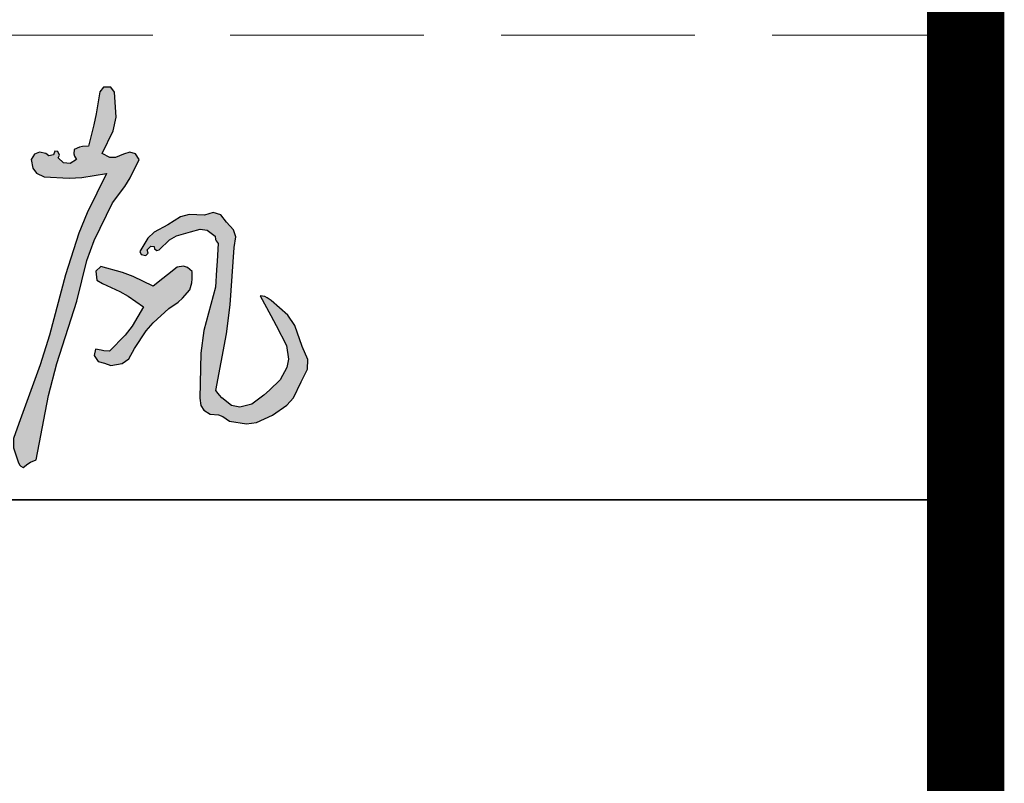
# Model space of a CAD drawing. Extents: x 1109697 to 1467097, y -139975 to 53891.
# Tile 139 of 256: x 1275675 to 1276947, y -121839 to -120853. Entities that reach past the tile are written whole.
import ezdxf

# ---------------------------------------------------------------- set-up
doc = ezdxf.new("R2010")
doc.units = 0
doc.header["$LTSCALE"] = 1000
doc.header["$MEASUREMENT"] = 0
doc.linetypes.add('DASH', pattern=[0.35, 0.25, -0.1])
for name, color, linetype in [('A-ANNO-TEXT', 7, 'Continuous'), ('PUB_TEXT', 7, 'Continuous'), ('PUB_TITLE', 4, 'Continuous')]:
    doc.layers.add(name, color=color, linetype=linetype)
doc.layers.add('不打印线', color=254, linetype='DASH', lineweight=0, plot=False)
doc.layers.add('图框', color=4, linetype='Continuous', lineweight=35)

# ---------------------------------------------------------------- blocks, each defined once
blk = doc.blocks.new('陈岚')
h = blk.add_hatch(color=256)
h.paths.add_polyline_path([(-3.97583878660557, 1.115385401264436), (-3.925680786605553, 1.233462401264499), (-3.919030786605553, 1.309939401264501), (-3.94805478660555, 1.434902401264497), (-3.990838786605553, 1.559401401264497), (-4.054106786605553, 1.624587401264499), (-4.177273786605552, 1.671067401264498), (-4.288731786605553, 1.7406784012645), (-4.365898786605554, 1.759131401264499), (-4.496790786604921, 1.747473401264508), (-4.936480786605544, 1.708949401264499), (-5.157754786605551, 1.6663964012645), (-5.580370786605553, 1.5390924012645), (-5.645457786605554, 1.503923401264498), (-5.676668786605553, 1.482643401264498), (-5.733183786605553, 1.434902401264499), (-5.744699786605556, 1.368288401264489), (-5.750256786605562, 1.334945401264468), (-5.760967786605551, 1.268197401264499), (-5.691688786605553, 1.257342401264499), (-5.631726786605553, 1.297317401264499), (-5.615100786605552, 1.365442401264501), (-5.456995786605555, 1.447995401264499), (-5.367684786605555, 1.477277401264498), (-5.191393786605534, 1.504362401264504), (-5.131640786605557, 1.517241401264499), (-5.098333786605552, 1.517241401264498), (-5.038580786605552, 1.504362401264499), (-4.943640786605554, 0.6956524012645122), (-4.908841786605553, 0.2892014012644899), (-4.864930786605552, -0.5238775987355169), (-4.806296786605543, -1.257817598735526), (-4.774341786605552, -1.624605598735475), (-4.705171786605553, -2.357628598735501), (-4.696142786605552, -2.404569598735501), (-4.677186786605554, -2.4311075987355), (-4.635711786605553, -2.4548725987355), (-4.559575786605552, -2.411021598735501), (-4.524927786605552, -2.3609745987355), (-4.510682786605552, -2.2742755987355), (-4.591717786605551, -1.772641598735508), (-4.616912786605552, -1.517888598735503), (-4.635711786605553, -1.0100985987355), (-4.699707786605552, -0.5357025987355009), (-4.713760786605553, -0.2939985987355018), (-4.705171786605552, 0.1846174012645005), (-4.718312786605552, 0.2403684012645), (-4.708272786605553, 0.2805304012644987), (-4.670441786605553, 0.3235384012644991), (-4.522161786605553, 0.3742254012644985), (-4.447136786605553, 0.4309104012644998), (-4.357870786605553, 0.5597034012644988), (-4.164779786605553, 0.7480454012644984), (-4.082548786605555, 0.8676554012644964)])
h.paths.add_polyline_path([(-4.848408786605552, 1.1266144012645), (-4.837145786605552, 1.5738224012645), (-4.727869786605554, 1.648691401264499), (-4.638574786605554, 1.6638904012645), (-4.510682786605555, 1.629391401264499), (-4.350190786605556, 1.610076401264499), (-4.262931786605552, 1.5705624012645), (-4.142543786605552, 1.4626864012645), (-4.090067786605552, 1.3522714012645), (-4.090067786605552, 1.2674754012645), (-4.142543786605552, 1.157061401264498), (-4.204848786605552, 0.9678614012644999), (-4.259169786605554, 0.8743094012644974), (-4.392600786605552, 0.726407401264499), (-4.485722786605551, 0.5892584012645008), (-4.559855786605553, 0.5280184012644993), (-4.712117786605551, 0.4624584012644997), (-4.822462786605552, 0.8959854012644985)], flags=16)
h.paths.add_polyline_path([(-2.534519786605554, 1.294072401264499), (-2.510800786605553, 1.3138374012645), (-2.468550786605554, 1.323765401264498), (-2.113999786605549, 1.347960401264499), (-1.935123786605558, 1.379193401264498), (-1.593351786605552, 1.4765784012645), (-1.541194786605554, 1.507593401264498), (-1.523776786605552, 1.568557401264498), (-1.551675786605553, 1.622445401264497), (-1.67094778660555, 1.689483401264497), (-1.748522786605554, 1.707260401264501), (-1.885084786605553, 1.698851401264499), (-1.965702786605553, 1.7241754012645), (-2.025418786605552, 1.7142224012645), (-2.093465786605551, 1.6641214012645), (-2.081301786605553, 1.610689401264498), (-2.064796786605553, 1.582631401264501), (-2.024005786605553, 1.546038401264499), (-2.246165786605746, 1.52271140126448), (-2.357307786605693, 1.511597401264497), (-2.579687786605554, 1.490470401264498), (-2.557104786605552, 1.793291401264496), (-2.568702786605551, 1.951309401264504), (-2.635255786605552, 2.2475874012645), (-2.684284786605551, 2.285029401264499), (-2.750854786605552, 2.2759524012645), (-2.788068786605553, 2.2267494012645), (-2.769387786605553, 1.910561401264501), (-2.769387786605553, 1.751089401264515), (-2.788068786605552, 1.434902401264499), (-3.118784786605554, 1.407587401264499), (-3.28599078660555, 1.373289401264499), (-3.600753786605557, 1.2681974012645), (-3.728175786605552, 1.211141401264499), (-3.790154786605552, 1.154188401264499), (-3.857756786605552, 1.032032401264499), (-3.885448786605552, 0.9818934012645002), (-3.871055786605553, 0.9243214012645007), (-3.823026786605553, 0.8931124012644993), (-3.740959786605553, 0.8910594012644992), (-3.688952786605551, 0.9141734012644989), (-3.635483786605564, 0.9764644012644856), (-3.571251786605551, 1.053590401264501), (-3.532064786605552, 1.088422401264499), (-3.447940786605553, 1.143169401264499), (-3.175252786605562, 1.200412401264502), (-3.037121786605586, 1.222736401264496), (-2.760284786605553, 1.254305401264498), (-2.766425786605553, 0.830244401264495), (-2.786107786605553, 0.6165584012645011), (-2.857528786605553, 0.1985094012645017), (-2.883527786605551, -0.1229275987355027), (-2.889108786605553, -0.2847645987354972), (-2.885312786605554, -0.6072295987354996), (-2.878599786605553, -0.6459445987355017), (-2.854567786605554, -0.6699765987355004), (-2.815852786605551, -0.6766895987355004), (-2.557032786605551, -0.6575695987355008), (-2.422310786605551, -0.6201465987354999), (-2.190709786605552, -0.503039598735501), (-2.138965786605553, -0.4507525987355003), (-2.077560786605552, -0.4389435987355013), (-2.010113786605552, -0.4683085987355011), (-1.956014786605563, -0.9735585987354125), (-1.93100578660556, -1.226427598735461), (-1.885084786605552, -1.732485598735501), (-2.008382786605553, -1.694933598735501), (-2.075796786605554, -1.686140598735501), (-2.204601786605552, -1.690809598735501), (-2.138231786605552, -1.793624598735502), (-2.082070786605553, -1.839874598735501), (-1.968437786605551, -1.885298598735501), (-1.91631378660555, -1.890892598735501), (-1.885169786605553, -1.910357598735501), (-1.857300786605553, -1.954758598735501), (-1.777123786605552, -1.964489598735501), (-1.717025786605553, -1.934440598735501), (-1.676703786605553, -1.864460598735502), (-1.764115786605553, -1.248033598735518), (-1.794788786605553, -0.9371205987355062), (-1.829516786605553, -0.3154965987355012), (-1.66402778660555, -0.2635685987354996), (-1.579616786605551, -0.2039845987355), (-1.475269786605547, -0.0654395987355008), (-1.401966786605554, 0.0388504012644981), (-1.380117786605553, 0.1128034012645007), (-1.384970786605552, 0.2401854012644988), (-1.553559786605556, 0.4225084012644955), (-1.650667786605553, 0.5053364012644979), (-1.857300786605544, 0.6430554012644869), (-1.932268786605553, 0.6858244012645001), (-1.992785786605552, 0.6897284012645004), (-2.072627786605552, 0.6569474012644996), (-2.109790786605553, 0.3256044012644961), (-2.108361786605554, 0.1541024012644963), (-2.065681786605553, -0.1765755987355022), (-2.040891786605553, -0.1990435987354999), (-2.044460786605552, -0.2418735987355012), (-2.07262778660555, -0.2599285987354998), (-2.292209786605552, -0.3486205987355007), (-2.401957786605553, -0.3930745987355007), (-2.621363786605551, -0.4822005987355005), (-2.660261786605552, -0.4822005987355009), (-2.679710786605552, -0.4822005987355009), (-2.718607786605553, -0.4822005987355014), (-2.692169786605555, 0.2150944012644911), (-2.658606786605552, 0.5647164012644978), (-2.551903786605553, 1.254305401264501)])
h.paths.add_polyline_path([(-1.940978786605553, 0.4690934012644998), (-1.885084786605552, 0.5319184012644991), (-1.742903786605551, 0.4689114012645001), (-1.673782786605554, 0.4080184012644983), (-1.593351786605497, 0.2749154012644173), (-1.552201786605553, 0.2054194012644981), (-1.548239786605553, 0.1479684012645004), (-1.579459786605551, 0.0734814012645), (-1.677065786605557, -0.0349075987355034), (-1.734602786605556, -0.0838145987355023), (-1.857300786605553, -0.1626835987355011), (-1.919459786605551, 0.0229394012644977), (-1.931544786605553, 0.1286764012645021), (-1.912868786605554, 0.3235384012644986), (-1.950348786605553, 0.3988134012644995)], flags=16)
h.paths.add_polyline_path([(-3.593807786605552, -1.301832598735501), (-3.537311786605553, -1.275250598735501), (-3.513749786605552, -1.213399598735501), (-3.538239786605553, -1.1559655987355), (-3.617816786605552, -1.114786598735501), (-3.693518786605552, -1.124249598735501), (-3.760511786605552, -1.1837495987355), (-3.822779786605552, -1.258907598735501), (-3.829919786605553, -1.342202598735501), (-3.781349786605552, -1.4268605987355), (-3.674408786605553, -1.519823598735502), (-3.60555678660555, -1.556544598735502), (-3.468778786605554, -1.5935655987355), (-3.362517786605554, -1.615492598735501), (-3.289968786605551, -1.598309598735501), (-3.204829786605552, -1.5310505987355), (-3.196424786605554, -1.510287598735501), (-3.210457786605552, -1.485728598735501), (-3.232613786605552, -1.482428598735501), (-3.341671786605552, -1.511341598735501), (-3.417697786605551, -1.498037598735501), (-3.51045478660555, -1.433806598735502), (-3.570984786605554, -1.418491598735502), (-3.605987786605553, -1.363069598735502)], flags=17)
h.paths.add_polyline_path([(-0.6955067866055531, -0.8473235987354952), (-0.752882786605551, -0.6905815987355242), (-0.7733557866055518, -0.6406705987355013), (-0.8459987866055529, -0.6253775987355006), (-0.8848567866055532, -0.662797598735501), (-0.9130757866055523, -0.6524595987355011), (-0.9460607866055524, -0.6744495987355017), (-0.9473717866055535, -0.7044735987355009), (-0.8833727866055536, -0.8536415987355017), (-0.8720767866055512, -0.9472325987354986), (-0.8987487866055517, -1.107343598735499), (-0.9406357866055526, -1.1439635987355), (-0.9371337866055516, -1.214004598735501), (-0.8918027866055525, -1.246263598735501), (-0.810390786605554, -1.222950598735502), (-0.7664367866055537, -1.184729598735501), (-0.7320447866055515, -1.107343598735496), (-0.6905897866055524, -0.9456605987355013)])
h.paths.add_polyline_path([(1.706011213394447, 1.4071184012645), (1.663840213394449, 1.4579434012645), (1.607877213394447, 1.472542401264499), (1.546252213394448, 1.448794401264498), (1.472506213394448, 1.4098484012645), (1.414047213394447, 1.407899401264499), (1.337871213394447, 1.441848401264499), (1.432385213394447, 1.669793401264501), (1.451255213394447, 1.808170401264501), (1.421223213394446, 2.053098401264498), (1.383244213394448, 2.0974784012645), (1.308948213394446, 2.093940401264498), (1.27535721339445, 2.046152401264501), (1.254100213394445, 1.828327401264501), (1.238762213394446, 1.719571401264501), (1.198951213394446, 1.504362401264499), (1.141307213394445, 1.497810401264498), (1.111761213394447, 1.488947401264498), (1.060030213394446, 1.462686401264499), (1.060290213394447, 1.422233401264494), (1.066663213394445, 1.399926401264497), (1.087814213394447, 1.365442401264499), (1.027760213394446, 1.325198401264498), (0.964004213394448, 1.3276504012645), (0.9072182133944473, 1.372388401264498), (0.9203032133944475, 1.397825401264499), (0.9009982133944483, 1.432574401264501), (0.8724872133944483, 1.4349024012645), (0.858842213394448, 1.3996614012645), (0.8132852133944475, 1.3856444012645), (0.7821892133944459, 1.407118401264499), (0.7208222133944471, 1.416806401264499), (0.6723382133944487, 1.3925644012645), (0.6432682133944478, 1.3376584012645), (0.6634822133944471, 1.255421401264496), (0.7035562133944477, 1.209336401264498), (0.7821892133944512, 1.177899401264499), (1.028252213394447, 1.180186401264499), (1.153137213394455, 1.1943774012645), (1.393439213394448, 1.247359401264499), (1.226392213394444, 0.8505704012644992), (1.157520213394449, 0.6439534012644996), (1.053084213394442, 0.2262934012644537), (0.9314562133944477, -0.3740525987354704), (0.8575572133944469, -0.6724365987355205), (0.6849452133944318, -1.260155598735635), (0.6430532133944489, -1.410233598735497), (0.6480972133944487, -1.504390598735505), (0.7057832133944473, -1.649133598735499), (0.7219562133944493, -1.668997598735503), (0.7323012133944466, -1.677864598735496), (0.7544052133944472, -1.690809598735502), (0.7988202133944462, -1.650312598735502), (0.8249692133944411, -1.632880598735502), (0.8794332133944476, -1.607457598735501), (0.9603392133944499, -0.9679095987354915), (1.020513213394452, -0.6488465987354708), (1.178113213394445, -0.0237635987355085), (1.25288021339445, 0.3808164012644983), (1.312508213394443, 0.5824154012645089), (1.469846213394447, 0.9625724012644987), (1.579842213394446, 1.131226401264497), (1.627832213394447, 1.22156140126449)])
h.paths.add_polyline_path([(2.215991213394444, 0.0692164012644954), (2.282531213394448, 0.1568334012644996), (2.297940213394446, 0.2276284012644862), (2.300823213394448, 0.2651114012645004), (2.296423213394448, 0.3374304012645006), (2.24708421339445, 0.3760954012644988), (2.204814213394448, 0.3857024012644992), (2.143610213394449, 0.3721604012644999), (2.054580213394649, 0.2917204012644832), (2.010125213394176, 0.2514334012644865), (1.921337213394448, 0.1707254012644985), (1.71694821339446, 0.253773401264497), (1.609580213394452, 0.2862664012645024), (1.393439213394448, 0.3304844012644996), (1.347616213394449, 0.2807824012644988), (1.361758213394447, 0.1959324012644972), (1.421223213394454, 0.1637794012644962), (1.594659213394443, 0.0989524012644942), (1.679438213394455, 0.0579764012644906), (1.837985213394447, -0.0376555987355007), (1.738156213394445, -0.2341385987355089), (1.675333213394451, -0.3283725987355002), (1.532360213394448, -0.4960935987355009), (1.47655921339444, -0.4938675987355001), (1.448576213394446, -0.491068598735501), (1.39343921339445, -0.4822005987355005), (1.38430821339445, -0.5471345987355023), (1.425959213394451, -0.603661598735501), (1.490684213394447, -0.6141755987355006), (1.515689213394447, -0.6225105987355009), (1.528192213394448, -0.6266785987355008), (1.553198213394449, -0.6350135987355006), (1.664262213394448, -0.6069415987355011), (1.725258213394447, -0.5573825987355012), (1.775471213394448, -0.4544165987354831), (1.879736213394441, -0.2739975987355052), (1.944034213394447, -0.1882675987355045), (2.08804221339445, -0.0376555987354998), (2.175659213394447, 0.0288844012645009)])
h.paths.add_polyline_path([(2.602048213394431, 0.8444904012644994), (2.540021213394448, 0.9119554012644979), (2.466253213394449, 0.9303974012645), (2.379775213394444, 0.9000584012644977), (2.230444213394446, 0.8969114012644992), (2.146880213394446, 0.8690564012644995), (2.025528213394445, 0.7819754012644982), (1.897887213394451, 0.7005684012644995), (1.839754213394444, 0.6377224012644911), (1.768525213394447, 0.5041344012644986), (1.783183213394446, 0.4736774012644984), (1.828133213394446, 0.4661854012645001), (1.851877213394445, 0.4902424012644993), (1.840571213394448, 0.5239794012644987), (1.872049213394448, 0.5633284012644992), (1.907445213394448, 0.5597034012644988), (1.910705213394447, 0.5375414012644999), (1.935319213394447, 0.5234764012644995), (1.956068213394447, 0.5319184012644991), (2.053714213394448, 0.6357974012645), (2.120249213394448, 0.6791224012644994), (2.254747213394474, 0.7264074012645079), (2.346413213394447, 0.7607194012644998), (2.416297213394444, 0.7527324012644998), (2.497858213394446, 0.6986234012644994), (2.505184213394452, 0.6684364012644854), (2.512834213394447, 0.6531364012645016), (2.532588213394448, 0.6291634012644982), (2.532588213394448, 0.4569014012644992), (2.532588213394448, 0.3707714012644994), (2.532588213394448, 0.1985094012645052), (2.446424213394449, -0.2332295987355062), (2.429264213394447, -0.4591625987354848), (2.449235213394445, -0.8989625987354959), (2.463455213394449, -0.9731935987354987), (2.494133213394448, -1.015376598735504), (2.560372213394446, -1.051775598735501), (2.641258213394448, -1.053675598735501), (2.685179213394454, -1.066224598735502), (2.754861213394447, -1.1073435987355), (2.924171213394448, -1.122707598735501), (3.021245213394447, -1.1032925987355), (3.171622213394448, -1.0239915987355), (3.308692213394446, -0.916019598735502), (3.368242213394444, -0.8376645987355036), (3.43557121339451, -0.6766895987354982), (3.488439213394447, -0.5481025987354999), (3.484649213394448, -0.4533425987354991), (3.421679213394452, -0.329388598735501), (3.336385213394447, -0.1289275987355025), (3.260975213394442, -0.0315235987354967), (3.088270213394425, 0.101265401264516), (3.049111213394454, 0.1281104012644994), (3.024289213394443, 0.1374194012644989), (2.977133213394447, 0.1429414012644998), (3.094192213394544, -0.0457645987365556), (3.152539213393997, -0.1402315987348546), (3.268867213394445, -0.3293885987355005), (3.295387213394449, -0.4639585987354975), (3.285397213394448, -0.5455475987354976), (3.227190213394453, -0.6697435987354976), (3.129652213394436, -0.780203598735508), (3.076263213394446, -0.8321885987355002), (2.963241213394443, -0.9267465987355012), (2.848125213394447, -0.9627975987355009), (2.765413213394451, -0.9512555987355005), (2.664562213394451, -0.8850705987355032), (2.639304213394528, -0.8575155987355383), (2.626799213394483, -0.8436215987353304), (2.602048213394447, -0.8156105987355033), (2.671861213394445, -0.2519715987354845), (2.690049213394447, 0.0334384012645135), (2.692346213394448, 0.6013794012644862), (2.701867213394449, 0.7046764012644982), (2.676693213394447, 0.7724534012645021)])
for p, q in [((-2.750854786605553, 2.275952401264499), (-2.788068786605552, 2.2267494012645)), ((-2.684284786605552, 2.285029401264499), (-2.750854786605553, 2.275952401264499)), ((-2.635255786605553, 2.247587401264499), (-2.684284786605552, 2.285029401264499)), ((-2.568702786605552, 1.951309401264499), (-2.635255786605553, 2.247587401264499)), ((-2.788068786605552, 2.2267494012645), (-2.769387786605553, 1.910561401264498)), ((1.275357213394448, 2.046152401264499), (1.254100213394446, 1.8283274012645)), ((1.308948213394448, 2.093940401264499), (1.275357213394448, 2.046152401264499)), ((1.383244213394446, 2.0974784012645), (1.308948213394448, 2.093940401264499)), ((1.421223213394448, 2.053098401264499), (1.383244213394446, 2.0974784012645)), ((1.451255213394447, 1.808170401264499), (1.421223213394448, 2.053098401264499)), ((-2.557104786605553, 1.793291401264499), (-2.568702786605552, 1.951309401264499)), ((-2.769387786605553, 1.910561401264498), (-2.769387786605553, 1.751089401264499)), ((-4.496790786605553, 1.747473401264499), (-4.936480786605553, 1.708949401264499)), ((-4.365898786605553, 1.759131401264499), (-4.496790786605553, 1.747473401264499)), ((-4.288731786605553, 1.7406784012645), (-4.365898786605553, 1.759131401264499)), ((-2.769387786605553, 1.751089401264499), (-2.788068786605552, 1.434902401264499)), ((-2.579687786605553, 1.490470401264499), (-2.557104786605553, 1.793291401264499)), ((1.254100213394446, 1.8283274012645), (1.238762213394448, 1.719571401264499)), ((1.432385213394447, 1.669793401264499), (1.451255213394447, 1.808170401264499)), ((-5.157754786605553, 1.6663964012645), (-5.580370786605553, 1.539092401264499)), ((-4.936480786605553, 1.708949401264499), (-5.157754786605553, 1.6663964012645)), ((-4.727869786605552, 1.648691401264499), (-4.837145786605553, 1.573822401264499)), ((-4.638574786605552, 1.663890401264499), (-4.727869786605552, 1.648691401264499)), ((-4.510682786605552, 1.629391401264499), (-4.638574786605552, 1.663890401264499)), ((-4.177273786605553, 1.6710674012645), (-4.288731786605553, 1.7406784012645)), ((-4.054106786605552, 1.624587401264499), (-4.177273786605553, 1.6710674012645)), ((-2.025418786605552, 1.714222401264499), (-2.093465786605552, 1.6641214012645)), ((-2.093465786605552, 1.6641214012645), (-2.081301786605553, 1.6106894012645)), ((-1.965702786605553, 1.724175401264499), (-2.025418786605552, 1.714222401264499)), ((-1.885084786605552, 1.698851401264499), (-1.965702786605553, 1.724175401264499)), ((-1.748522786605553, 1.7072604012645), (-1.885084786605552, 1.698851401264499)), ((-1.670947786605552, 1.689483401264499), (-1.748522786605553, 1.7072604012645)), ((-1.551675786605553, 1.622445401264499), (-1.670947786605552, 1.689483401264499)), ((1.238762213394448, 1.719571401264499), (1.198951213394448, 1.504362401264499)), ((1.337871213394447, 1.441848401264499), (1.432385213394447, 1.669793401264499)), ((-4.837145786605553, 1.573822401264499), (-4.848408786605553, 1.1266144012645)), ((-4.350190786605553, 1.610076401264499), (-4.510682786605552, 1.629391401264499)), ((-4.262931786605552, 1.570562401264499), (-4.350190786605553, 1.610076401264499)), ((-4.142543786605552, 1.462686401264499), (-4.262931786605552, 1.570562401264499)), ((-3.990838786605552, 1.559401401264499), (-4.054106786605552, 1.624587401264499)), ((-3.948054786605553, 1.434902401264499), (-3.990838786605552, 1.559401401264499)), ((-2.081301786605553, 1.6106894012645), (-2.064796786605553, 1.582631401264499)), ((-2.064796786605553, 1.582631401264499), (-2.024005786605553, 1.546038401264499)), ((-1.523776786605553, 1.568557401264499), (-1.551675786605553, 1.622445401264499)), ((-1.541194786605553, 1.507593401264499), (-1.523776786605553, 1.568557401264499)), ((-5.676668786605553, 1.482643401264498), (-5.733183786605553, 1.434902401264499)), ((-5.645457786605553, 1.503923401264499), (-5.676668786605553, 1.482643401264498)), ((-5.580370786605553, 1.539092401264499), (-5.645457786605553, 1.503923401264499)), ((-5.456995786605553, 1.4479954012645), (-5.367684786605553, 1.477277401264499)), ((-5.367684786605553, 1.477277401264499), (-5.191393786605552, 1.504362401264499)), ((-5.191393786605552, 1.504362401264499), (-5.131640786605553, 1.517241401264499)), ((-5.131640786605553, 1.517241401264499), (-5.098333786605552, 1.517241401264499)), ((-5.098333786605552, 1.517241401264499), (-5.038580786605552, 1.504362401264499)), ((-5.038580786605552, 1.504362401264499), (-4.943640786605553, 0.6956524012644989)), ((-4.090067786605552, 1.3522714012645), (-4.142543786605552, 1.462686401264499)), ((-2.357307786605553, 1.511597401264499), (-2.579687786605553, 1.490470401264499)), ((-2.246165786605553, 1.522711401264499), (-2.357307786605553, 1.511597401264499)), ((-2.024005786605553, 1.546038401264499), (-2.246165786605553, 1.522711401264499)), ((-1.935123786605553, 1.379193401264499), (-1.593351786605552, 1.4765784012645)), ((-1.593351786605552, 1.4765784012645), (-1.541194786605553, 1.507593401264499)), ((1.111761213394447, 1.488947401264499), (1.060030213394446, 1.462686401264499)), ((1.060030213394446, 1.462686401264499), (1.060290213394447, 1.422233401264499)), ((1.141307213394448, 1.497810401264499), (1.111761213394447, 1.488947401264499)), ((1.198951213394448, 1.504362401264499), (1.141307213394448, 1.497810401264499)), ((1.607877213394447, 1.4725424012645), (1.546252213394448, 1.448794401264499)), ((1.663840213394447, 1.457943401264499), (1.607877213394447, 1.4725424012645)), ((1.706011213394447, 1.407118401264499), (1.663840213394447, 1.457943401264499)), ((-5.744699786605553, 1.3682884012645), (-5.750256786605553, 1.334945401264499)), ((-5.733183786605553, 1.434902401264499), (-5.744699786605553, 1.3682884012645)), ((-5.631726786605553, 1.297317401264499), (-5.615100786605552, 1.3654424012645)), ((-5.615100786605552, 1.3654424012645), (-5.456995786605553, 1.4479954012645)), ((-3.919030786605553, 1.3099394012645), (-3.948054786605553, 1.434902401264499)), ((-3.285990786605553, 1.3732894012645), (-3.600753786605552, 1.268197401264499)), ((-3.118784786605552, 1.407587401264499), (-3.285990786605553, 1.3732894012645)), ((-2.788068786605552, 1.434902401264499), (-3.118784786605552, 1.407587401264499)), ((-2.113999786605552, 1.347960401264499), (-1.935123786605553, 1.379193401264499)), ((0.6723382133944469, 1.392564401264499), (0.6432682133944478, 1.337658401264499)), ((0.7208222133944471, 1.416806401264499), (0.6723382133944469, 1.392564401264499)), ((0.7821892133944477, 1.407118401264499), (0.7208222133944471, 1.416806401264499)), ((0.8132852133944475, 1.385644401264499), (0.7821892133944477, 1.407118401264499)), ((0.8588422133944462, 1.399661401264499), (0.8132852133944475, 1.385644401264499)), ((0.8724872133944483, 1.434902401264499), (0.8588422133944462, 1.399661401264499)), ((0.9009982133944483, 1.4325744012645), (0.8724872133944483, 1.434902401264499)), ((0.9203032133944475, 1.397825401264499), (0.9009982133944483, 1.4325744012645)), ((0.9072182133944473, 1.372388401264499), (0.9203032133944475, 1.397825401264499)), ((0.964004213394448, 1.327650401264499), (0.9072182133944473, 1.372388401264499)), ((1.087814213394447, 1.3654424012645), (1.027760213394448, 1.325198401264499)), ((1.060290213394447, 1.422233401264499), (1.066663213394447, 1.399926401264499)), ((1.066663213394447, 1.399926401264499), (1.087814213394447, 1.3654424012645)), ((1.414047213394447, 1.407899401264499), (1.337871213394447, 1.441848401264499)), ((1.472506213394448, 1.409848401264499), (1.414047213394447, 1.407899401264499)), ((1.546252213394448, 1.448794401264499), (1.472506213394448, 1.409848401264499)), ((1.627832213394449, 1.221561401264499), (1.706011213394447, 1.407118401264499)), ((-5.750256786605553, 1.334945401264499), (-5.760967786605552, 1.268197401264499)), ((-5.760967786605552, 1.268197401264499), (-5.691688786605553, 1.257342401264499)), ((-5.691688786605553, 1.257342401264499), (-5.631726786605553, 1.297317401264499)), ((-4.142543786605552, 1.157061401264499), (-4.090067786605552, 1.267475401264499)), ((-4.090067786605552, 1.267475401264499), (-4.090067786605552, 1.3522714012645)), ((-3.925680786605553, 1.233462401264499), (-3.919030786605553, 1.3099394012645)), ((-3.600753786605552, 1.268197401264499), (-3.728175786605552, 1.211141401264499)), ((-2.551903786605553, 1.254305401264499), (-2.534519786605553, 1.294072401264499)), ((-2.534519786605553, 1.294072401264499), (-2.510800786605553, 1.313837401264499)), ((-2.510800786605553, 1.313837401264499), (-2.468550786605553, 1.323765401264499)), ((-2.468550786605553, 1.323765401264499), (-2.113999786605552, 1.347960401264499)), ((0.6432682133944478, 1.337658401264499), (0.6634822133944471, 1.255421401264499)), ((1.027760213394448, 1.325198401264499), (0.964004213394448, 1.327650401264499)), ((-3.975838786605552, 1.1153854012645), (-3.925680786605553, 1.233462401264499)), ((-3.728175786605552, 1.211141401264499), (-3.790154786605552, 1.154188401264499)), ((-3.447940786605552, 1.143169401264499), (-3.175252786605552, 1.200412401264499)), ((-3.175252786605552, 1.200412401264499), (-3.037121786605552, 1.222736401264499)), ((-3.037121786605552, 1.222736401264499), (-2.760284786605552, 1.254305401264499)), ((-2.760284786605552, 1.254305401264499), (-2.766425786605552, 0.8302444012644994)), ((-2.658606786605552, 0.5647164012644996), (-2.551903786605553, 1.254305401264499)), ((0.6634822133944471, 1.255421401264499), (0.7035562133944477, 1.209336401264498)), ((0.7035562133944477, 1.209336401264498), (0.7821892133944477, 1.177899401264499)), ((0.7821892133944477, 1.177899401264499), (1.028252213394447, 1.180186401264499)), ((1.028252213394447, 1.180186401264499), (1.153137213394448, 1.194377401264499)), ((1.153137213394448, 1.194377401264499), (1.393439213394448, 1.247359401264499)), ((1.393439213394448, 1.247359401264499), (1.226392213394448, 0.8505704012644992)), ((1.579842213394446, 1.131226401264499), (1.627832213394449, 1.221561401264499)), ((-4.848408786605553, 1.1266144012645), (-4.822462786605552, 0.8959854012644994)), ((-4.204848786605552, 0.967861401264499), (-4.142543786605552, 1.157061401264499)), ((-4.082548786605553, 0.867655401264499), (-3.975838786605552, 1.1153854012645)), ((-3.790154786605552, 1.154188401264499), (-3.857756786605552, 1.032032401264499)), ((-3.571251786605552, 1.053590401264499), (-3.532064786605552, 1.088422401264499)), ((-3.532064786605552, 1.088422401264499), (-3.447940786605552, 1.143169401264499)), ((1.469846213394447, 0.9625724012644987), (1.579842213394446, 1.131226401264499)), ((-3.857756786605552, 1.032032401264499), (-3.885448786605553, 0.9818934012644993)), ((-3.885448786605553, 0.9818934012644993), (-3.871055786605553, 0.9243214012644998)), ((-3.688952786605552, 0.9141734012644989), (-3.635483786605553, 0.9764644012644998)), ((-3.635483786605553, 0.9764644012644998), (-3.571251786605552, 1.053590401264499)), ((-4.822462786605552, 0.8959854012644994), (-4.712117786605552, 0.4624584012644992)), ((-4.392600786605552, 0.726407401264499), (-4.259169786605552, 0.8743094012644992)), ((-4.259169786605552, 0.8743094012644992), (-4.204848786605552, 0.967861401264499)), ((-3.871055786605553, 0.9243214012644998), (-3.823026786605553, 0.8931124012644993)), ((-3.823026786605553, 0.8931124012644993), (-3.740959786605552, 0.8910594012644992)), ((-3.740959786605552, 0.8910594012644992), (-3.688952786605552, 0.9141734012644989)), ((1.312508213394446, 0.5824154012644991), (1.469846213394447, 0.9625724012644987)), ((2.230444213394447, 0.8969114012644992), (2.146880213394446, 0.8690564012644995)), ((2.379775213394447, 0.9000584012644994), (2.230444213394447, 0.8969114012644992)), ((2.466253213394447, 0.9303974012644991), (2.379775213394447, 0.9000584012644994)), ((2.540021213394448, 0.9119554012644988), (2.466253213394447, 0.9303974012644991)), ((2.602048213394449, 0.8444904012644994), (2.540021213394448, 0.9119554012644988)), ((-4.164779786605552, 0.7480454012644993), (-4.082548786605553, 0.867655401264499)), ((-2.766425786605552, 0.8302444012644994), (-2.786107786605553, 0.6165584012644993)), ((1.226392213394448, 0.8505704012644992), (1.157520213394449, 0.6439534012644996)), ((2.025528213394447, 0.781975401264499), (1.897887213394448, 0.7005684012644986)), ((2.146880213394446, 0.8690564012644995), (2.025528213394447, 0.781975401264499)), ((2.676693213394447, 0.7724534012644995), (2.602048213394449, 0.8444904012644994)), ((-4.943640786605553, 0.6956524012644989), (-4.908841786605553, 0.2892014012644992)), ((-4.485722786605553, 0.589258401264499), (-4.392600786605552, 0.726407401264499)), ((-4.357870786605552, 0.5597034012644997), (-4.164779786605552, 0.7480454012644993)), ((-1.992785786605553, 0.6897284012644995), (-2.072627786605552, 0.6569474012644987)), ((-1.932268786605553, 0.6858244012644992), (-1.992785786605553, 0.6897284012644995)), ((-1.857300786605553, 0.6430554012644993), (-1.932268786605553, 0.6858244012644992)), ((1.897887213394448, 0.7005684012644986), (1.839754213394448, 0.6377224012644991)), ((2.053714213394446, 0.6357974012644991), (2.120249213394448, 0.6791224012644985)), ((2.120249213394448, 0.6791224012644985), (2.254747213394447, 0.726407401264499)), ((2.254747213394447, 0.726407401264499), (2.346413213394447, 0.7607194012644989)), ((2.346413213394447, 0.7607194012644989), (2.416297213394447, 0.7527324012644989)), ((2.416297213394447, 0.7527324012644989), (2.497858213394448, 0.6986234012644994)), ((2.497858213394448, 0.6986234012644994), (2.505184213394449, 0.6684364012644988)), ((2.701867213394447, 0.704676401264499), (2.676693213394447, 0.7724534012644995)), ((2.692346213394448, 0.6013794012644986), (2.701867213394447, 0.704676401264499)), ((-4.559855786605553, 0.5280184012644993), (-4.485722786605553, 0.589258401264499)), ((-2.786107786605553, 0.6165584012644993), (-2.857528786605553, 0.198509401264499)), ((-2.072627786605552, 0.6569474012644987), (-2.109790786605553, 0.3256044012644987)), ((-1.650667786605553, 0.5053364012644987), (-1.857300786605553, 0.6430554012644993)), ((1.157520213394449, 0.6439534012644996), (1.053084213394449, 0.226293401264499)), ((1.252880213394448, 0.3808164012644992), (1.312508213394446, 0.5824154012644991)), ((1.839754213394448, 0.6377224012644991), (1.768525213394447, 0.5041344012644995)), ((1.956068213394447, 0.5319184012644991), (2.053714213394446, 0.6357974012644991)), ((2.505184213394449, 0.6684364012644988), (2.512834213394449, 0.6531364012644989)), ((2.512834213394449, 0.6531364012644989), (2.532588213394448, 0.6291634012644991)), ((2.532588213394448, 0.6291634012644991), (2.532588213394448, 0.4569014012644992)), ((2.690049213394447, 0.0334384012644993), (2.692346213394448, 0.6013794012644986)), ((-4.712117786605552, 0.4624584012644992), (-4.559855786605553, 0.5280184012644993)), ((-4.447136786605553, 0.4309104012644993), (-4.357870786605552, 0.5597034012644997)), ((-2.692169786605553, 0.2150944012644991), (-2.658606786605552, 0.5647164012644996)), ((-1.885084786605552, 0.5319184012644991), (-1.940978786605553, 0.4690934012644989)), ((-1.742903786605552, 0.4689114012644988), (-1.885084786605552, 0.5319184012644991)), ((-1.553559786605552, 0.4225084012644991), (-1.650667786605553, 0.5053364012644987)), ((1.768525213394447, 0.5041344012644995), (1.783183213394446, 0.4736774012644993)), ((1.828133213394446, 0.4661854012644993), (1.851877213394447, 0.4902424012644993)), ((1.840571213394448, 0.5239794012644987), (1.872049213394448, 0.5633284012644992)), ((1.851877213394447, 0.4902424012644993), (1.840571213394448, 0.5239794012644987)), ((1.872049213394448, 0.5633284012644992), (1.907445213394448, 0.5597034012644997)), ((1.907445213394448, 0.5597034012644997), (1.910705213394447, 0.537541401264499)), ((1.910705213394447, 0.537541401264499), (1.935319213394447, 0.5234764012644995)), ((1.935319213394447, 0.5234764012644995), (1.956068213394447, 0.5319184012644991)), ((-4.522161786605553, 0.374225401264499), (-4.447136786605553, 0.4309104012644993)), ((-1.940978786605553, 0.4690934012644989), (-1.950348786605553, 0.3988134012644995)), ((-1.950348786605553, 0.3988134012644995), (-1.912868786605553, 0.3235384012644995)), ((-1.673782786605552, 0.4080184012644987), (-1.742903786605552, 0.4689114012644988)), ((-1.593351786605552, 0.274915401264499), (-1.673782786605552, 0.4080184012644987)), ((-1.384970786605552, 0.2401854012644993), (-1.553559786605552, 0.4225084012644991)), ((1.783183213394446, 0.4736774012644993), (1.828133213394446, 0.4661854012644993)), ((2.532588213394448, 0.4569014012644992), (2.532588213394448, 0.3707714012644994)), ((-4.708272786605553, 0.2805304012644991), (-4.670441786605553, 0.3235384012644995)), ((-4.670441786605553, 0.3235384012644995), (-4.522161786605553, 0.374225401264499)), ((-2.109790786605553, 0.3256044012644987), (-2.108361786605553, 0.1541024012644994)), ((-1.912868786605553, 0.3235384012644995), (-1.931544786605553, 0.128676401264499)), ((1.178113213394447, -0.0237635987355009), (1.252880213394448, 0.3808164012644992)), ((1.393439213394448, 0.3304844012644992), (1.347616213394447, 0.2807824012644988)), ((1.609580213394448, 0.2862664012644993), (1.393439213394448, 0.3304844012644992)), ((2.054580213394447, 0.2917204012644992), (2.010125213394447, 0.251433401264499)), ((2.143610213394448, 0.3721604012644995), (2.054580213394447, 0.2917204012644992)), ((2.204814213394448, 0.3857024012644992), (2.143610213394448, 0.3721604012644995)), ((2.247084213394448, 0.3760954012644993), (2.204814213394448, 0.3857024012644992)), ((2.296423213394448, 0.3374304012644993), (2.247084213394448, 0.3760954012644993)), ((2.300823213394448, 0.2651114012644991), (2.296423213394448, 0.3374304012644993)), ((2.532588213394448, 0.3707714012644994), (2.532588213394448, 0.198509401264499)), ((-4.908841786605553, 0.2892014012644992), (-4.864930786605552, -0.5238775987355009)), ((-4.718312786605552, 0.2403684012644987), (-4.708272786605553, 0.2805304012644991)), ((-4.705171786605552, 0.1846174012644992), (-4.718312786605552, 0.2403684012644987)), ((-2.857528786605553, 0.198509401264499), (-2.883527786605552, -0.122927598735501)), ((-2.718607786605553, -0.4822005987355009), (-2.692169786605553, 0.2150944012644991)), ((-1.552201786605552, 0.205419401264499), (-1.593351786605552, 0.274915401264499)), ((-1.548239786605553, 0.1479684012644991), (-1.552201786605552, 0.205419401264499)), ((-1.380117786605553, 0.1128034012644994), (-1.384970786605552, 0.2401854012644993)), ((1.053084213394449, 0.226293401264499), (0.9314562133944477, -0.3740525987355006)), ((1.347616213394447, 0.2807824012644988), (1.361758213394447, 0.195932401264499)), ((1.361758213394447, 0.195932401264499), (1.421223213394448, 0.1637794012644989)), ((1.716948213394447, 0.2537734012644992), (1.609580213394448, 0.2862664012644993)), ((1.921337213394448, 0.170725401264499), (1.716948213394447, 0.2537734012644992)), ((2.010125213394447, 0.251433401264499), (1.921337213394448, 0.170725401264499)), ((2.282531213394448, 0.1568334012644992), (2.297940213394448, 0.2276284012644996)), ((2.297940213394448, 0.2276284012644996), (2.300823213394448, 0.2651114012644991)), ((2.532588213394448, 0.198509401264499), (2.446424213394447, -0.2332295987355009)), ((-4.713760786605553, -0.2939985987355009), (-4.705171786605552, 0.1846174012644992)), ((-2.108361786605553, 0.1541024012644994), (-2.065681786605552, -0.1765755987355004)), ((-1.931544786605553, 0.128676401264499), (-1.919459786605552, 0.0229394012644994)), ((-1.579459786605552, 0.0734814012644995), (-1.548239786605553, 0.1479684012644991)), ((-1.401966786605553, 0.038850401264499), (-1.380117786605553, 0.1128034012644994)), ((1.421223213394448, 0.1637794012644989), (1.594659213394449, 0.0989524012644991)), ((1.594659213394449, 0.0989524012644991), (1.679438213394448, 0.057976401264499)), ((2.215991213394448, 0.0692164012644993), (2.282531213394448, 0.1568334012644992)), ((3.024289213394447, 0.1374194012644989), (2.977133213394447, 0.1429414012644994)), ((2.977133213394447, 0.1429414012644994), (3.094192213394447, -0.0457645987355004)), ((3.049111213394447, 0.1281104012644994), (3.024289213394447, 0.1374194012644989)), ((3.088270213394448, 0.1012654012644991), (3.049111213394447, 0.1281104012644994)), ((3.260975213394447, -0.0315235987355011), (3.088270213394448, 0.1012654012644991)), ((-1.919459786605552, 0.0229394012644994), (-1.857300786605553, -0.1626835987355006)), ((-1.677065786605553, -0.0349075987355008), (-1.579459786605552, 0.0734814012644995)), ((-1.475269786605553, -0.0654395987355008), (-1.401966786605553, 0.038850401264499)), ((1.679438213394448, 0.057976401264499), (1.837985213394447, -0.0376555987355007)), ((2.088042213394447, -0.0376555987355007), (2.175659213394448, 0.0288844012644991)), ((2.175659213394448, 0.0288844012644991), (2.215991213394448, 0.0692164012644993)), ((2.671861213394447, -0.2519715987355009), (2.690049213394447, 0.0334384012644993)), ((-1.857300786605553, -0.1626835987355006), (-1.734602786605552, -0.0838145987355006)), ((-1.734602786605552, -0.0838145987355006), (-1.677065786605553, -0.0349075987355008)), ((-1.579616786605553, -0.2039845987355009), (-1.475269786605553, -0.0654395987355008)), ((1.020513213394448, -0.648846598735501), (1.178113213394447, -0.0237635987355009)), ((1.837985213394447, -0.0376555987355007), (1.738156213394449, -0.2341385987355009)), ((1.944034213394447, -0.1882675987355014), (2.088042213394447, -0.0376555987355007)), ((3.094192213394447, -0.0457645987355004), (3.152539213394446, -0.1402315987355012)), ((3.336385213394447, -0.1289275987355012), (3.260975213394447, -0.0315235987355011)), ((-2.883527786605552, -0.122927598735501), (-2.889108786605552, -0.2847645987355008)), ((-2.065681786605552, -0.1765755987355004), (-2.040891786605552, -0.1990435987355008)), ((1.879736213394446, -0.2739975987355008), (1.944034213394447, -0.1882675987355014)), ((3.152539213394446, -0.1402315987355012), (3.268867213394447, -0.3293885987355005)), ((3.421679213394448, -0.3293885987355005), (3.336385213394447, -0.1289275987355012)), ((-2.889108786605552, -0.2847645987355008), (-2.885312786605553, -0.6072295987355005)), ((-2.072627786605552, -0.2599285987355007), (-2.292209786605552, -0.3486205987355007)), ((-2.044460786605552, -0.2418735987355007), (-2.072627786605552, -0.2599285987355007)), ((-2.040891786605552, -0.1990435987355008), (-2.044460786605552, -0.2418735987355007)), ((-1.829516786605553, -0.3154965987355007), (-1.664027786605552, -0.2635685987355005)), ((-1.664027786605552, -0.2635685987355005), (-1.579616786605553, -0.2039845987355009)), ((1.738156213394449, -0.2341385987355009), (1.675333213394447, -0.3283725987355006)), ((1.775471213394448, -0.4544165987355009), (1.879736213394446, -0.2739975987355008)), ((2.446424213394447, -0.2332295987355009), (2.429264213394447, -0.4591625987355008)), ((2.602048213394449, -0.8156105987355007), (2.671861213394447, -0.2519715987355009)), ((-4.699707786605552, -0.5357025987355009), (-4.713760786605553, -0.2939985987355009)), ((-2.292209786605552, -0.3486205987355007), (-2.401957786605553, -0.3930745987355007)), ((-1.794788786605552, -0.9371205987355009), (-1.829516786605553, -0.3154965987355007)), ((0.9314562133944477, -0.3740525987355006), (0.8575572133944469, -0.6724365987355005)), ((1.675333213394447, -0.3283725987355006), (1.532360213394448, -0.4960935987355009)), ((3.268867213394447, -0.3293885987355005), (3.295387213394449, -0.4639585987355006)), ((3.484649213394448, -0.4533425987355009), (3.421679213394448, -0.3293885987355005)), ((-2.679710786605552, -0.4822005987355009), (-2.718607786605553, -0.4822005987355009)), ((-2.660261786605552, -0.4822005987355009), (-2.679710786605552, -0.4822005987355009)), ((-2.621363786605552, -0.4822005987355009), (-2.660261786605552, -0.4822005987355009)), ((-2.401957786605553, -0.3930745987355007), (-2.621363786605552, -0.4822005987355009)), ((-2.190709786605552, -0.503039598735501), (-2.138965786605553, -0.4507525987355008)), ((-2.138965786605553, -0.4507525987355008), (-2.077560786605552, -0.4389435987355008)), ((-2.077560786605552, -0.4389435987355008), (-2.010113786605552, -0.4683085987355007)), ((-2.010113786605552, -0.4683085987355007), (-1.956014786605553, -0.9735585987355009)), ((1.393439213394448, -0.4822005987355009), (1.384308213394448, -0.547134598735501)), ((1.448576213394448, -0.4910685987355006), (1.393439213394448, -0.4822005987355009)), ((1.725258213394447, -0.5573825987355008), (1.775471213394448, -0.4544165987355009)), ((2.429264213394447, -0.4591625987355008), (2.449235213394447, -0.8989625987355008)), ((3.295387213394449, -0.4639585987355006), (3.285397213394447, -0.5455475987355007)), ((3.488439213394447, -0.5481025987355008), (3.484649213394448, -0.4533425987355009)), ((-4.864930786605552, -0.5238775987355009), (-4.806296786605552, -1.257817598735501)), ((-4.635711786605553, -1.010098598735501), (-4.699707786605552, -0.5357025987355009)), ((-2.422310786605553, -0.6201465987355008), (-2.190709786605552, -0.503039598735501)), ((1.384308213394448, -0.547134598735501), (1.425959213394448, -0.6036615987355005)), ((1.476559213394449, -0.493867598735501), (1.448576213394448, -0.4910685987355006)), ((1.532360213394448, -0.4960935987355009), (1.476559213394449, -0.493867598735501)), ((1.664262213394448, -0.6069415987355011), (1.725258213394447, -0.5573825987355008)), ((3.285397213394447, -0.5455475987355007), (3.227190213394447, -0.6697435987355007)), ((3.435571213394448, -0.6766895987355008), (3.488439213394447, -0.5481025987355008)), ((-2.885312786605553, -0.6072295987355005), (-2.878599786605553, -0.6459445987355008)), ((-2.878599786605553, -0.6459445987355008), (-2.854567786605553, -0.6699765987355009)), ((-2.854567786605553, -0.6699765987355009), (-2.815852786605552, -0.6766895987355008)), ((-2.815852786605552, -0.6766895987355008), (-2.557032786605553, -0.6575695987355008)), ((-2.557032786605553, -0.6575695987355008), (-2.422310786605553, -0.6201465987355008)), ((-0.9460607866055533, -0.6744495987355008), (-0.9473717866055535, -0.7044735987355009)), ((-0.9130757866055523, -0.6524595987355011), (-0.9460607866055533, -0.6744495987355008)), ((-0.8848567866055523, -0.6627975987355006), (-0.9130757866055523, -0.6524595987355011)), ((-0.8459987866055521, -0.6253775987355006), (-0.8848567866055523, -0.6627975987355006)), ((-0.7733557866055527, -0.6406705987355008), (-0.8459987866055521, -0.6253775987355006)), ((-0.7528827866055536, -0.6905815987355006), (-0.7733557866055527, -0.6406705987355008)), ((0.8575572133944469, -0.6724365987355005), (0.6849452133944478, -1.260155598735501)), ((0.9603392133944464, -0.9679095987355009), (1.020513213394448, -0.648846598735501)), ((1.425959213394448, -0.6036615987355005), (1.490684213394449, -0.6141755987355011)), ((1.490684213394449, -0.6141755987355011), (1.515689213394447, -0.6225105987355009)), ((1.515689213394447, -0.6225105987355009), (1.528192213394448, -0.6266785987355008)), ((1.528192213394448, -0.6266785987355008), (1.553198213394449, -0.6350135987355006)), ((1.553198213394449, -0.6350135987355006), (1.664262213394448, -0.6069415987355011)), ((3.227190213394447, -0.6697435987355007), (3.129652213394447, -0.7802035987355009)), ((3.368242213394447, -0.8376645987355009), (3.435571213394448, -0.6766895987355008)), ((-0.9473717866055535, -0.7044735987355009), (-0.8833727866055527, -0.8536415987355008)), ((-0.6955067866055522, -0.847323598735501), (-0.7528827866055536, -0.6905815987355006)), ((-0.8833727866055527, -0.8536415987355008), (-0.8720767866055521, -0.9472325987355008)), ((-0.6905897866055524, -0.9456605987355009), (-0.6955067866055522, -0.847323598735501)), ((2.626799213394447, -0.8436215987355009), (2.602048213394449, -0.8156105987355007)), ((2.639304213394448, -0.857515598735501), (2.626799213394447, -0.8436215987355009)), ((2.664562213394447, -0.8850705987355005), (2.639304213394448, -0.857515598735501)), ((3.076263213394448, -0.8321885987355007), (2.963241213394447, -0.9267465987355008)), ((3.129652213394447, -0.7802035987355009), (3.076263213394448, -0.8321885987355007)), ((3.308692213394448, -0.9160195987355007), (3.368242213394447, -0.8376645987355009)), ((-1.764115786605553, -1.248033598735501), (-1.794788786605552, -0.9371205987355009)), ((-0.8720767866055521, -0.9472325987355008), (-0.8987487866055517, -1.1073435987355)), ((-0.7320447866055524, -1.1073435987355), (-0.6905897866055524, -0.9456605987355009)), ((0.8794332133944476, -1.607457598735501), (0.9603392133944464, -0.9679095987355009)), ((2.449235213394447, -0.8989625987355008), (2.463455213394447, -0.9731935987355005)), ((2.765413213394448, -0.9512555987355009), (2.664562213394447, -0.8850705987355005)), ((2.848125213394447, -0.9627975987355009), (2.765413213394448, -0.9512555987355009)), ((2.963241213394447, -0.9267465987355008), (2.848125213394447, -0.9627975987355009)), ((3.171622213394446, -1.023991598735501), (3.308692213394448, -0.9160195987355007)), ((-4.616912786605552, -1.517888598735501), (-4.635711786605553, -1.010098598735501)), ((-1.956014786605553, -0.9735585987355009), (-1.931005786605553, -1.226427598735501)), ((2.463455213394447, -0.9731935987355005), (2.494133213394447, -1.015376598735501)), ((2.494133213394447, -1.015376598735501), (2.560372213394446, -1.051775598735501)), ((2.560372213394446, -1.051775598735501), (2.641258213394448, -1.053675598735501)), ((2.641258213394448, -1.053675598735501), (2.685179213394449, -1.066224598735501)), ((2.685179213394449, -1.066224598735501), (2.754861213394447, -1.1073435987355)), ((3.021245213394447, -1.103292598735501), (3.171622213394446, -1.023991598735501)), ((-3.693518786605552, -1.124249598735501), (-3.760511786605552, -1.183749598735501)), ((-3.617816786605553, -1.114786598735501), (-3.693518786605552, -1.124249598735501)), ((-3.538239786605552, -1.155965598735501), (-3.617816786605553, -1.114786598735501)), ((-3.513749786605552, -1.213399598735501), (-3.538239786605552, -1.155965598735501)), ((-0.8987487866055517, -1.1073435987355), (-0.9406357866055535, -1.143963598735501)), ((-0.9406357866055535, -1.143963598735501), (-0.9371337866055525, -1.214004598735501)), ((-0.7664367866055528, -1.184729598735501), (-0.7320447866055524, -1.1073435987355)), ((2.754861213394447, -1.1073435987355), (2.924171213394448, -1.122707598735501)), ((2.924171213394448, -1.122707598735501), (3.021245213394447, -1.103292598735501)), ((-4.806296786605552, -1.257817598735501), (-4.774341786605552, -1.624605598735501)), ((-3.822779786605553, -1.258907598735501), (-3.829919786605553, -1.342202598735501)), ((-3.760511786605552, -1.183749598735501), (-3.822779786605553, -1.258907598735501)), ((-3.537311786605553, -1.275250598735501), (-3.513749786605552, -1.213399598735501)), ((-1.931005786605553, -1.226427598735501), (-1.885084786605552, -1.732485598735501)), ((-1.676703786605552, -1.864460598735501), (-1.764115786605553, -1.248033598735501)), ((-0.9371337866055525, -1.214004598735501), (-0.8918027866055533, -1.246263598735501)), ((-0.8918027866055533, -1.246263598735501), (-0.8103907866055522, -1.222950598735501)), ((-0.8103907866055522, -1.222950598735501), (-0.7664367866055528, -1.184729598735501)), ((0.6849452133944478, -1.260155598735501), (0.6430532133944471, -1.410233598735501)), ((-3.829919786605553, -1.342202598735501), (-3.781349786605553, -1.426860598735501)), ((-3.605987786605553, -1.363069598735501), (-3.593807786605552, -1.301832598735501)), ((-3.593807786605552, -1.301832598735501), (-3.537311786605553, -1.275250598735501)), ((-3.781349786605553, -1.426860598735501), (-3.674408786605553, -1.519823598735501)), ((-3.570984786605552, -1.418491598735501), (-3.605987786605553, -1.363069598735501)), ((-3.510454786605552, -1.433806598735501), (-3.570984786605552, -1.418491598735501)), ((-3.417697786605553, -1.498037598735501), (-3.510454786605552, -1.433806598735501)), ((0.6430532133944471, -1.410233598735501), (0.6480972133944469, -1.504390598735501)), ((-4.591717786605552, -1.772641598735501), (-4.616912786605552, -1.517888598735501)), ((-3.674408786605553, -1.519823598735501), (-3.605556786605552, -1.556544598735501)), ((-3.341671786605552, -1.511341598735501), (-3.417697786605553, -1.498037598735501)), ((-3.232613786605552, -1.482428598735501), (-3.341671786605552, -1.511341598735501)), ((-3.289968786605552, -1.598309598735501), (-3.204829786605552, -1.531050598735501)), ((-3.210457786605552, -1.485728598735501), (-3.232613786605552, -1.482428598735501)), ((-3.196424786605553, -1.510287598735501), (-3.210457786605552, -1.485728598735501)), ((-3.204829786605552, -1.531050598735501), (-3.196424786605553, -1.510287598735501)), ((0.6480972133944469, -1.504390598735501), (0.7057832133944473, -1.649133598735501)), ((-4.774341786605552, -1.624605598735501), (-4.705171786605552, -2.357628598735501)), ((-3.605556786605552, -1.556544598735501), (-3.468778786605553, -1.593565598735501)), ((-3.468778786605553, -1.593565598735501), (-3.362517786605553, -1.615492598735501)), ((-3.362517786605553, -1.615492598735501), (-3.289968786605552, -1.598309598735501)), ((0.798820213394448, -1.650312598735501), (0.8249692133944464, -1.632880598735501)), ((0.8249692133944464, -1.632880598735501), (0.8794332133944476, -1.607457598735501)), ((-2.075796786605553, -1.686140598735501), (-2.204601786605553, -1.690809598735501)), ((-2.204601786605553, -1.690809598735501), (-2.138231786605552, -1.793624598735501)), ((-2.008382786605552, -1.694933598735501), (-2.075796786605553, -1.686140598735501)), ((-1.885084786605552, -1.732485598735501), (-2.008382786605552, -1.694933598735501)), ((0.7057832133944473, -1.649133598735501), (0.7219562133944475, -1.668997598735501)), ((0.7219562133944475, -1.668997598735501), (0.7323012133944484, -1.677864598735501)), ((0.7323012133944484, -1.677864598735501), (0.7544052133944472, -1.690809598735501)), ((0.7544052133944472, -1.690809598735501), (0.798820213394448, -1.650312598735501)), ((-4.510682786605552, -2.274275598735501), (-4.591717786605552, -1.772641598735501)), ((-2.138231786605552, -1.793624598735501), (-2.082070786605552, -1.839874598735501)), ((-2.082070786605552, -1.839874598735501), (-1.968437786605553, -1.885298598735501)), ((-1.968437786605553, -1.885298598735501), (-1.916313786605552, -1.890892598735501)), ((-1.916313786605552, -1.890892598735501), (-1.885169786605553, -1.910357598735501)), ((-1.885169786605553, -1.910357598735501), (-1.857300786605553, -1.954758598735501)), ((-1.777123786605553, -1.964489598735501), (-1.717025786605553, -1.934440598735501)), ((-1.717025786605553, -1.934440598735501), (-1.676703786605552, -1.864460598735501)), ((-1.857300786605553, -1.954758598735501), (-1.777123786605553, -1.964489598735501)), ((-4.524927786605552, -2.360974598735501), (-4.510682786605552, -2.274275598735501)), ((-4.705171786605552, -2.357628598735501), (-4.696142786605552, -2.404569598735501)), ((-4.696142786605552, -2.404569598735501), (-4.677186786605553, -2.431107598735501)), ((-4.635711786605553, -2.454872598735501), (-4.559575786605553, -2.411021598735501)), ((-4.559575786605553, -2.411021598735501), (-4.524927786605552, -2.360974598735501)), ((-4.677186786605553, -2.431107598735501), (-4.635711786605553, -2.454872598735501))]:
    blk.add_line(p, q)
blk = doc.blocks.new('图签01')
at = {"layer": '不打印线', "linetype": 'DASH'}
blk.add_line((1795183, 100864.531385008), (1797883.00003872, 100864.531385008), dxfattribs=at)
at = {"layer": '图框', "linetype": 'Continuous'}
blk.add_line((1793883.000038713, 100264.5313850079), (1797883.000038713, 100264.5313850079), dxfattribs=at)
at = {"layer": 'A-ANNO-TEXT', "xscale": 131.2199999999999, "yscale": 131.2199999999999, "zscale": 131.2199999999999, "rotation": 356.3976698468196}
blk.add_blockref('陈岚', (1796580.398531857, 100534.0981377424, 1526.9), dxfattribs=at)

msp = doc.modelspace()

# ---------------------------------------------------------------- linework, layer by layer
at = {"layer": 'PUB_TITLE', "const_width": 100}
msp.add_lwpolyline([(1196297.000441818, -138975.3534605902), (1276897.000441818, -138975.3534605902), (1276897.000441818, -81575.35346059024), (1196297.000441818, -81575.35346059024)], close=True, dxfattribs=at)

# ---------------------------------------------------------------- block references
at = {"layer": 'PUB_TEXT'}
msp.add_blockref('图签01', (-520985.9995968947, -221737.8382944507), dxfattribs=at)

doc.saveas('drawing.dxf')
